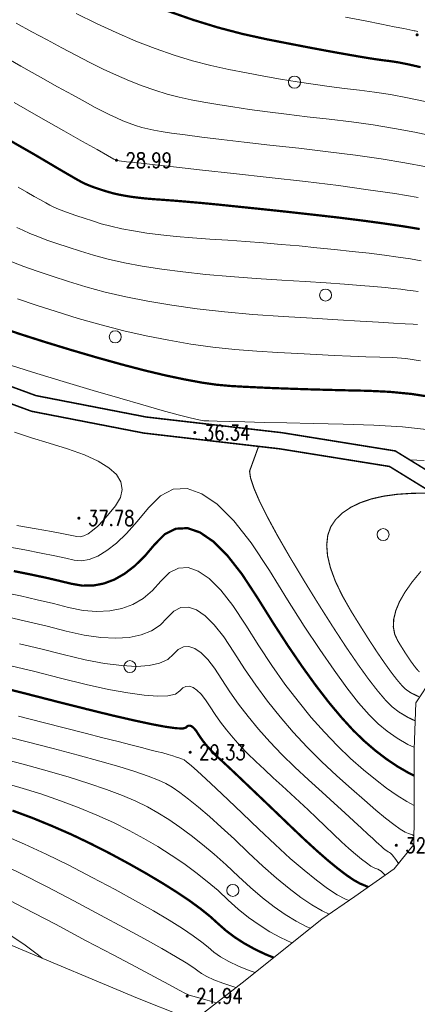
# Model space of a CAD drawing. Header units: millimetres. Extents: x 38389465 to 38395088, y 2473666 to 2480744.
# Tile 185 of 256: x 38389692 to 38389745, y 2479742 to 2479873. Entities that reach past the tile are written whole.
import ezdxf
from ezdxf.enums import TextEntityAlignment as Align

# ---------------------------------------------------------------- set-up
doc = ezdxf.new("R2010")
doc.units = ezdxf.units.MM
doc.header["$LTSCALE"] = 2
doc.linetypes.add('X3', pattern=[5, 4, -1])
doc.layers.get('0').update_dxf_attribs({"linetype": 'CONTINUOUS', "lineweight": 9})
doc.layers.add('GCD', color=251, linetype='CONTINUOUS')
doc.layers.add('地形图', color=251, linetype='CONTINUOUS', lineweight=9)
doc.styles.add('HZ', font='txt.shx', dxfattribs={"width": 0.8, "bigfont": 'hztxt.shx'})
doc.linetypes.add('10421', pattern='A,2,[150,AAA.SHX,S=1,R=0,X=0,Y=1],1e-11', length=2)

# ---------------------------------------------------------------- blocks, each defined once
blk = doc.blocks.new('GC200')
at = {"linetype": 'Continuous', "const_width": 0.2, "flags": 128}
blk.add_lwpolyline([(-0.1, 0, 1), (0.1, 0, 1)], format="xyb", close=True, dxfattribs=at)
blk = doc.blocks.new('Gc122')
blk.add_circle((0, 0), 0.8)
blk = doc.blocks.new('地形图')
at = {"layer": '地形图', "color": 251, "linetype": 'Continuous', "const_width": 0.2, "flags": 128}
blk.add_lwpolyline([(38389650.52, 2479875.11), (38389657.28, 2479861.46), (38389664.02, 2479851.07), (38389676.29, 2479833.26), (38389676.29, 2479833.26), (38389683.66, 2479827.17), (38389694.47, 2479823.2), (38389709.1, 2479820.36), (38389727.11, 2479818.28), (38389742.13, 2479815.86), (38389754.81, 2479808.07), (38389764.87, 2479799.2), (38389771.37, 2479794.73), (38389790.3, 2479784.48)], dxfattribs=at)
at = {"layer": '地形图', "color": 251, "linetype": 'X3', "const_width": 0.2, "flags": 128}
blk.add_lwpolyline([(38389789.27, 2479782.58), (38389770.25, 2479792.89), (38389763.54, 2479797.5), (38389753.52, 2479806.33), (38389741.37, 2479813.8), (38389726.81, 2479816.14), (38389708.77, 2479818.23), (38389693.89, 2479821.12), (38389682.57, 2479825.27), (38389674.92, 2479831.6), (38389664.7, 2479843.55), (38389662.21, 2479848.89), (38389655.58, 2479860.56), (38389648.67, 2479874.52), (38389646.55, 2479887.34), (38389647.29, 2479907.17), (38389649.57, 2479923.87), (38389650.48, 2479940.92), (38389648, 2479959.86), (38389647.2, 2479973.94), (38389642.05, 2479995.42), (38389638.86, 2480007.75), (38389634.76, 2480020.5), (38389632.22, 2480029.79), (38389632.02, 2480042.31), (38389631.39, 2480044.98), (38389629.72, 2480049.37), (38389626.65, 2480053.3), (38389618.25, 2480062.62)], dxfattribs=at)
at = {"layer": '地形图', "color": 251, "linetype": 'Continuous'}
for points in [[(38389735.55, 2479873.41), (38389738.14, 2479872.9), (38389740.29, 2479872.47), (38389741.99, 2479872.14), (38389743.26, 2479871.89), (38389744.08, 2479871.72), (38389744.46, 2479871.65), (38389744.62, 2479871.61), (38389744.78, 2479871.57), (38389744.95, 2479871.53), (38389745.13, 2479871.48)], [(38389699.82, 2479873.91), (38389702.5, 2479872.57), (38389705.13, 2479871.35), (38389707.73, 2479870.24), (38389710.28, 2479869.25), (38389712.79, 2479868.38), (38389715.25, 2479867.62), (38389717.68, 2479866.98), (38389720.07, 2479866.45), (38389722.41, 2479866), (38389724.69, 2479865.58), (38389726.93, 2479865.19), (38389729.12, 2479864.84), (38389731.26, 2479864.51), (38389733.35, 2479864.22), (38389735.39, 2479863.95), (38389737.38, 2479863.72), (38389739.4, 2479863.46), (38389741.52, 2479863.13), (38389743.76, 2479862.71), (38389746.1, 2479862.22)], [(38389691.85, 2479872.62), (38389693.93, 2479871.48), (38389695.94, 2479870.39), (38389697.89, 2479869.34), (38389699.78, 2479868.35), (38389701.6, 2479867.39), (38389703.39, 2479866.5), (38389705.14, 2479865.69), (38389706.86, 2479864.95), (38389708.56, 2479864.29), (38389710.23, 2479863.71), (38389711.88, 2479863.21), (38389713.49, 2479862.78), (38389715.08, 2479862.43), (38389716.74, 2479862.12), (38389718.58, 2479861.8), (38389720.6, 2479861.49), (38389722.8, 2479861.17), (38389725.17, 2479860.85), (38389727.72, 2479860.52), (38389730.45, 2479860.2), (38389733.36, 2479859.87), (38389736.32, 2479859.51), (38389739.2, 2479859.11), (38389742.02, 2479858.65), (38389744.75, 2479858.15), (38389747.42, 2479857.59)], [(38389689.59, 2479868.54), (38389692.48, 2479866.9), (38389695.07, 2479865.45), (38389697.35, 2479864.17), (38389699.32, 2479863.08), (38389700.98, 2479862.16), (38389702.34, 2479861.43), (38389703.39, 2479860.88), (38389704.27, 2479860.43), (38389705.14, 2479860.03), (38389706, 2479859.66), (38389706.85, 2479859.33), (38389707.68, 2479859.05), (38389708.5, 2479858.79), (38389709.3, 2479858.58), (38389710.09, 2479858.41), (38389711.08, 2479858.24), (38389712.47, 2479858.03), (38389714.27, 2479857.78), (38389716.47, 2479857.5), (38389719.08, 2479857.18), (38389722.09, 2479856.83), (38389725.51, 2479856.44), (38389729.34, 2479856.01), (38389733.24, 2479855.56), (38389736.88, 2479855.08), (38389740.27, 2479854.59), (38389743.41, 2479854.08), (38389746.29, 2479853.55)], [(38389691.56, 2479862.09), (38389695.14, 2479860.06), (38389698.17, 2479858.34), (38389700.65, 2479856.93), (38389702.58, 2479855.83), (38389703.96, 2479855.05), (38389704.79, 2479854.58), (38389705.07, 2479854.42), (38389705.08, 2479854.41), (38389705.09, 2479854.41), (38389705.09, 2479854.41), (38389705.1, 2479854.4), (38389705.1, 2479854.4), (38389705.1, 2479854.4), (38389705.11, 2479854.4), (38389705.11, 2479854.4), (38389705.11, 2479854.39), (38389705.12, 2479854.39), (38389705.12, 2479854.39), (38389705.12, 2479854.39), (38389705.13, 2479854.39), (38389705.13, 2479854.39), (38389705.14, 2479854.39), (38389705.14, 2479854.38), (38389705.15, 2479854.38), (38389705.15, 2479854.38), (38389705.16, 2479854.38), (38389705.17, 2479854.38), (38389705.18, 2479854.38), (38389705.19, 2479854.38), (38389705.19, 2479854.38), (38389705.21, 2479854.38), (38389705.53, 2479854.34), (38389706.48, 2479854.23), (38389708.07, 2479854.06), (38389710.28, 2479853.82), (38389713.11, 2479853.5), (38389716.58, 2479853.12), (38389720.68, 2479852.67), (38389725.4, 2479852.15), (38389730.22, 2479851.6), (38389734.61, 2479851.06), (38389738.56, 2479850.52), (38389742.08, 2479850.01), (38389745.17, 2479849.5)], [(38389692.1, 2479850.86), (38389693.24, 2479850.2), (38389694.23, 2479849.63), (38389695.08, 2479849.15), (38389695.78, 2479848.77), (38389696.33, 2479848.47), (38389696.86, 2479848.22), (38389697.48, 2479847.94), (38389698.19, 2479847.66), (38389698.99, 2479847.36), (38389699.88, 2479847.04), (38389700.87, 2479846.72), (38389701.95, 2479846.37), (38389703.12, 2479846.01), (38389704.41, 2479845.66), (38389705.85, 2479845.33), (38389707.43, 2479845.04), (38389709.16, 2479844.77), (38389711.03, 2479844.52), (38389713.05, 2479844.31), (38389715.22, 2479844.12), (38389717.53, 2479843.96), (38389719.91, 2479843.8), (38389722.29, 2479843.63), (38389724.66, 2479843.45), (38389727.02, 2479843.26), (38389729.38, 2479843.05), (38389731.73, 2479842.82), (38389734.08, 2479842.58), (38389736.42, 2479842.33), (38389738.65, 2479842.08), (38389740.69, 2479841.83), (38389742.52, 2479841.58), (38389744.16, 2479841.34), (38389745.59, 2479841.1)], [(38389691.64, 2479818.34), (38389693.89, 2479817.61), (38389696.23, 2479816.88), (38389698.65, 2479816.13), (38389700.9, 2479815.34), (38389702.74, 2479814.52), (38389704.16, 2479813.64), (38389705.16, 2479812.72), (38389705.75, 2479811.76), (38389705.92, 2479810.75), (38389705.67, 2479809.69), (38389705.01, 2479808.59)], [(38389691.64, 2479818.34), (38389693.89, 2479817.61), (38389696.23, 2479816.88), (38389698.65, 2479816.13), (38389700.9, 2479815.34), (38389702.74, 2479814.52), (38389704.16, 2479813.64), (38389705.16, 2479812.72), (38389705.75, 2479811.76), (38389705.92, 2479810.75), (38389705.67, 2479809.69), (38389705.01, 2479808.59)], [(38389691.94, 2479845.51), (38389692.73, 2479845.13), (38389693.66, 2479844.72), (38389694.72, 2479844.29), (38389695.92, 2479843.84), (38389697.26, 2479843.37), (38389698.74, 2479842.88), (38389700.36, 2479842.36), (38389702.11, 2479841.83), (38389704.05, 2479841.3), (38389706.2, 2479840.81), (38389708.57, 2479840.37), (38389711.15, 2479839.96), (38389713.96, 2479839.6), (38389716.99, 2479839.27), (38389720.23, 2479838.99), (38389723.69, 2479838.75), (38389727.1, 2479838.53), (38389730.19, 2479838.33), (38389732.95, 2479838.15), (38389735.39, 2479837.97), (38389737.51, 2479837.82), (38389739.31, 2479837.67), (38389740.78, 2479837.54), (38389741.93, 2479837.43), (38389742.87, 2479837.32), (38389743.73, 2479837.21), (38389744.5, 2479837.11), (38389745.19, 2479837.01)], [(38389691.26, 2479840.93), (38389692.86, 2479840.33), (38389694.64, 2479839.7), (38389696.61, 2479839.04), (38389698.77, 2479838.36), (38389701.1, 2479837.64), (38389703.64, 2479836.94), (38389706.38, 2479836.3), (38389709.33, 2479835.72), (38389712.5, 2479835.19), (38389715.87, 2479834.73), (38389719.46, 2479834.33), (38389723.25, 2479833.98), (38389727.25, 2479833.7), (38389731.13, 2479833.46), (38389734.53, 2479833.25), (38389737.46, 2479833.08), (38389739.92, 2479832.93), (38389741.92, 2479832.81), (38389743.44, 2479832.73), (38389744.49, 2479832.68), (38389745.07, 2479832.65)], [(38389692.02, 2479836.03), (38389694.48, 2479835.21), (38389697.17, 2479834.35), (38389700.09, 2479833.45), (38389703.12, 2479832.59), (38389706.12, 2479831.81), (38389709.11, 2479831.13), (38389712.08, 2479830.54), (38389715.02, 2479830.04), (38389717.95, 2479829.63), (38389720.86, 2479829.31), (38389723.75, 2479829.09), (38389726.55, 2479828.92), (38389729.19, 2479828.77), (38389731.68, 2479828.64), (38389734.02, 2479828.52), (38389736.19, 2479828.43), (38389738.21, 2479828.35), (38389740.08, 2479828.29), (38389741.79, 2479828.25), (38389743.52, 2479828.12), (38389745.47, 2479827.8)], [(38389692.02, 2479836.03), (38389694.48, 2479835.21), (38389697.17, 2479834.35), (38389700.09, 2479833.45), (38389703.12, 2479832.59), (38389706.12, 2479831.81), (38389709.11, 2479831.13), (38389712.08, 2479830.54), (38389715.02, 2479830.04), (38389717.95, 2479829.63), (38389720.86, 2479829.31), (38389723.75, 2479829.09), (38389726.55, 2479828.92), (38389729.19, 2479828.77), (38389731.68, 2479828.64), (38389734.02, 2479828.52), (38389736.19, 2479828.43), (38389738.21, 2479828.35), (38389740.08, 2479828.29), (38389741.79, 2479828.25), (38389743.52, 2479828.12), (38389745.47, 2479827.8)], [(38389746.66, 2479818.67), (38389743.11, 2479819.04), (38389739.3, 2479819.29), (38389735.23, 2479819.43), (38389731.26, 2479819.51), (38389727.77, 2479819.58), (38389724.75, 2479819.65), (38389722.2, 2479819.71), (38389720.13, 2479819.76), (38389718.52, 2479819.8), (38389717.39, 2479819.84), (38389716.74, 2479819.87), (38389716.08, 2479819.97), (38389714.94, 2479820.23), (38389713.33, 2479820.65), (38389711.23, 2479821.23), (38389708.66, 2479821.96), (38389705.61, 2479822.84), (38389702.08, 2479823.88), (38389698.08, 2479825.08), (38389694, 2479826.33), (38389690.27, 2479827.51)], [(38389745.95, 2479814.57), (38389744.04, 2479814.68)], [(38389690.5, 2479803.19), (38389693, 2479802.73), (38389695.16, 2479802.32), (38389696.96, 2479801.95), (38389698.42, 2479801.64), (38389699.53, 2479801.37), (38389700.5, 2479801.27), (38389701.55, 2479801.44), (38389702.67, 2479801.9), (38389703.87, 2479802.63), (38389705.14, 2479803.63), (38389706.48, 2479804.92), (38389707.9, 2479806.48), (38389709.39, 2479808.32), (38389710.98, 2479809.92), (38389712.69, 2479810.77), (38389714.52, 2479810.86), (38389716.46, 2479810.19), (38389718.53, 2479808.78), (38389720.71, 2479806.6), (38389723.02, 2479803.67), (38389725.44, 2479799.98), (38389727.83, 2479796.11), (38389730.06, 2479792.62), (38389732.12, 2479789.51), (38389734.01, 2479786.78), (38389735.72, 2479784.42), (38389737.27, 2479782.45), (38389738.66, 2479780.86), (38389739.87, 2479779.65), (38389741.06, 2479778.67), (38389742.38, 2479777.76), (38389743.82, 2479776.93), (38389744.67, 2479776.52)], [(38389705.01, 2479808.59), (38389704.17, 2479807.54), (38389703.38, 2479806.64), (38389702.66, 2479805.9), (38389701.99, 2479805.31), (38389701.38, 2479804.88), (38389700.82, 2479804.6), (38389700.33, 2479804.48), (38389699.89, 2479804.5), (38389699.24, 2479804.65), (38389698.13, 2479804.87), (38389696.54, 2479805.16), (38389694.48, 2479805.53), (38389691.95, 2479805.98)], [(38389744.65, 2479768.84), (38389743.66, 2479769.36), (38389742.37, 2479770.15), (38389740.98, 2479771.12), (38389739.49, 2479772.26), (38389737.9, 2479773.57), (38389736.21, 2479775.06), (38389734.47, 2479776.72), (38389732.73, 2479778.54), (38389730.98, 2479780.51), (38389729.24, 2479782.65), (38389727.5, 2479784.94), (38389725.77, 2479787.39), (38389724.03, 2479790), (38389722.29, 2479792.76), (38389720.59, 2479795.34), (38389718.98, 2479797.39), (38389717.45, 2479798.92), (38389716.01, 2479799.91), (38389714.64, 2479800.38), (38389713.36, 2479800.31), (38389712.17, 2479799.72), (38389711.05, 2479798.6), (38389709.92, 2479797.33), (38389708.68, 2479796.3), (38389707.32, 2479795.51), (38389705.85, 2479794.95), (38389704.26, 2479794.64), (38389702.56, 2479794.56), (38389700.74, 2479794.71), (38389698.81, 2479795.1), (38389696.78, 2479795.61), (38389694.64, 2479796.12), (38389692.4, 2479796.62), (38389690.05, 2479797.12)], [(38389744.61, 2479764.79), (38389744.59, 2479764.81), (38389744.41, 2479764.93), (38389744.17, 2479765.02), (38389743.87, 2479765.09), (38389743.44, 2479765.27), (38389742.8, 2479765.67), (38389741.94, 2479766.29), (38389740.86, 2479767.14), (38389739.56, 2479768.21), (38389738.05, 2479769.51), (38389736.33, 2479771.03), (38389734.38, 2479772.77), (38389732.37, 2479774.65), (38389730.45, 2479776.58), (38389728.61, 2479778.56), (38389726.86, 2479780.58), (38389725.2, 2479782.65), (38389723.62, 2479784.77), (38389722.12, 2479786.94), (38389720.72, 2479789.15), (38389719.38, 2479791.18), (38389718.11, 2479792.79), (38389716.91, 2479793.99), (38389715.78, 2479794.77), (38389714.7, 2479795.14), (38389713.7, 2479795.09), (38389712.76, 2479794.62), (38389711.88, 2479793.74), (38389710.94, 2479792.76), (38389709.78, 2479792), (38389708.41, 2479791.45), (38389706.84, 2479791.12), (38389705.06, 2479791.01), (38389703.07, 2479791.11), (38389700.87, 2479791.43), (38389698.46, 2479791.97), (38389695.95, 2479792.6), (38389693.47, 2479793.2), (38389691.02, 2479793.77)], [(38389742.57, 2479761.14), (38389742.19, 2479761.68), (38389741.72, 2479762.29), (38389741.48, 2479762.52), (38389741.35, 2479762.57), (38389741.2, 2479762.66), (38389741.01, 2479762.79), (38389740.79, 2479762.96), (38389740.53, 2479763.16), (38389740.25, 2479763.41), (38389739.94, 2479763.69), (38389739.6, 2479764.02), (38389739.15, 2479764.45), (38389738.5, 2479765.04), (38389737.67, 2479765.81), (38389736.65, 2479766.75), (38389735.43, 2479767.86), (38389734.03, 2479769.14), (38389732.43, 2479770.59), (38389730.64, 2479772.21), (38389728.82, 2479773.91), (38389727.1, 2479775.6), (38389725.5, 2479777.28), (38389724.01, 2479778.95), (38389722.62, 2479780.61), (38389721.35, 2479782.26), (38389720.19, 2479783.91), (38389719.14, 2479785.54), (38389718.17, 2479787.02), (38389717.25, 2479788.19), (38389716.37, 2479789.06), (38389715.55, 2479789.63), (38389714.77, 2479789.9), (38389714.03, 2479789.86), (38389713.35, 2479789.52), (38389712.71, 2479788.88), (38389711.95, 2479788.18), (38389710.88, 2479787.69), (38389709.51, 2479787.39), (38389707.83, 2479787.28), (38389705.85, 2479787.38), (38389703.57, 2479787.67), (38389700.99, 2479788.15), (38389698.1, 2479788.84), (38389695.13, 2479789.59), (38389692.31, 2479790.29)], [(38389740.78, 2479759.58), (38389740.26, 2479760.09), (38389739.81, 2479760.36), (38389739.41, 2479760.52), (38389738.91, 2479760.79), (38389738.32, 2479761.2), (38389737.64, 2479761.72), (38389736.85, 2479762.36), (38389735.98, 2479763.13), (38389735.01, 2479764.02), (38389733.94, 2479765.03), (38389732.82, 2479766.1), (38389731.7, 2479767.17), (38389730.56, 2479768.24), (38389729.42, 2479769.31), (38389728.27, 2479770.38), (38389727.11, 2479771.44), (38389725.94, 2479772.51), (38389724.77, 2479773.58), (38389723.63, 2479774.64), (38389722.55, 2479775.7), (38389721.55, 2479776.75), (38389720.61, 2479777.8), (38389719.75, 2479778.84), (38389718.95, 2479779.88), (38389718.23, 2479780.9), (38389717.57, 2479781.93), (38389716.96, 2479782.85), (38389716.38, 2479783.59), (38389715.83, 2479784.13), (38389715.32, 2479784.49), (38389714.83, 2479784.66), (38389714.37, 2479784.63), (38389713.94, 2479784.42), (38389713.54, 2479784.02), (38389712.96, 2479783.61), (38389711.98, 2479783.38), (38389710.6, 2479783.32), (38389708.82, 2479783.45), (38389706.65, 2479783.75), (38389704.08, 2479784.22), (38389701.11, 2479784.88), (38389697.74, 2479785.7), (38389694.31, 2479786.58), (38389691.15, 2479787.37)], [(38389736, 2479756.21), (38389735.55, 2479756.38), (38389734.44, 2479756.98), (38389733.15, 2479757.82), (38389731.69, 2479758.91), (38389730.04, 2479760.24), (38389728.21, 2479761.81), (38389726.21, 2479763.63), (38389724.02, 2479765.7), (38389721.87, 2479767.76), (38389719.99, 2479769.56), (38389718.36, 2479771.09), (38389717, 2479772.37), (38389715.89, 2479773.38), (38389715.05, 2479774.14), (38389714.46, 2479774.63), (38389714.14, 2479774.86), (38389713.9, 2479774.98), (38389713.56, 2479775.1), (38389713.13, 2479775.25), (38389712.61, 2479775.41), (38389711.99, 2479775.59), (38389711.28, 2479775.79), (38389710.48, 2479776), (38389709.58, 2479776.23), (38389708.48, 2479776.51), (38389707.07, 2479776.86), (38389705.36, 2479777.3), (38389703.34, 2479777.82), (38389701.01, 2479778.42), (38389698.37, 2479779.09), (38389695.42, 2479779.85), (38389692.17, 2479780.69)], [(38389733.38, 2479754.4), (38389732.43, 2479754.85), (38389731.08, 2479755.64), (38389729.62, 2479756.63), (38389728.05, 2479757.82), (38389726.37, 2479759.2), (38389724.58, 2479760.78), (38389722.68, 2479762.56), (38389720.79, 2479764.35), (38389719.06, 2479765.95), (38389717.47, 2479767.38), (38389716.02, 2479768.62), (38389714.72, 2479769.67), (38389713.57, 2479770.55), (38389712.56, 2479771.24), (38389711.7, 2479771.75), (38389710.72, 2479772.2), (38389709.35, 2479772.73), (38389707.6, 2479773.32), (38389705.47, 2479773.98), (38389702.95, 2479774.71), (38389700.06, 2479775.51), (38389696.77, 2479776.37), (38389693.11, 2479777.31), (38389689.48, 2479778.22)], [(38389730.89, 2479752.53), (38389730.42, 2479752.73), (38389729, 2479753.47), (38389727.55, 2479754.36), (38389726.05, 2479755.4), (38389724.52, 2479756.59), (38389722.94, 2479757.93), (38389721.33, 2479759.42), (38389719.72, 2479760.94), (38389718.13, 2479762.35), (38389716.57, 2479763.66), (38389715.05, 2479764.86), (38389713.56, 2479765.96), (38389712.09, 2479766.96), (38389710.66, 2479767.85), (38389709.26, 2479768.64), (38389707.73, 2479769.38), (38389705.93, 2479770.15), (38389703.85, 2479770.94), (38389701.5, 2479771.75), (38389698.87, 2479772.58), (38389695.96, 2479773.43), (38389692.78, 2479774.3), (38389689.32, 2479775.2)], [(38389728.45, 2479750.59), (38389728.41, 2479750.6), (38389726.93, 2479751.29), (38389725.48, 2479752.08), (38389724.06, 2479752.98), (38389722.67, 2479753.97), (38389721.31, 2479755.08), (38389719.99, 2479756.28), (38389718.64, 2479757.53), (38389717.2, 2479758.75), (38389715.68, 2479759.94), (38389714.08, 2479761.11), (38389712.39, 2479762.25), (38389710.62, 2479763.37), (38389708.76, 2479764.46), (38389706.82, 2479765.52), (38389704.76, 2479766.56), (38389702.56, 2479767.56), (38389700.22, 2479768.53), (38389697.74, 2479769.46), (38389695.11, 2479770.36), (38389692.35, 2479771.23), (38389689.43, 2479772.07)], [(38389723.53, 2479746.66), (38389722.77, 2479746.94), (38389721.33, 2479747.53), (38389720.07, 2479748.13), (38389718.97, 2479748.75), (38389718.05, 2479749.37), (38389717.3, 2479750.01), (38389716.48, 2479750.71), (38389715.34, 2479751.54), (38389713.89, 2479752.51), (38389712.13, 2479753.6), (38389710.05, 2479754.83), (38389707.66, 2479756.19), (38389704.96, 2479757.67), (38389701.94, 2479759.29), (38389698.82, 2479760.9), (38389695.83, 2479762.38), (38389692.96, 2479763.7), (38389690.22, 2479764.89)]]:
    blk.add_lwpolyline(points, dxfattribs=at)
for points, const_width in [([(38389711.99, 2479874.21), (38389715.34, 2479873.04), (38389718.63, 2479872.03), (38389721.87, 2479871.18), (38389725.05, 2479870.48), (38389728.07, 2479869.89), (38389730.81, 2479869.36), (38389733.27, 2479868.9), (38389735.45, 2479868.51), (38389737.35, 2479868.18), (38389738.98, 2479867.91), (38389740.33, 2479867.71), (38389741.4, 2479867.58), (38389742.48, 2479867.42), (38389743.84, 2479867.15), (38389745.5, 2479866.77)], 0.3), ([(38389690.65, 2479857.26), (38389692.56, 2479856.16), (38389694.17, 2479855.24), (38389695.46, 2479854.48), (38389696.44, 2479853.9), (38389697.23, 2479853.43), (38389697.95, 2479853.01), (38389698.6, 2479852.63), (38389699.17, 2479852.3), (38389699.67, 2479852.01), (38389700.09, 2479851.77), (38389700.44, 2479851.58), (38389700.72, 2479851.43), (38389700.99, 2479851.3), (38389701.3, 2479851.17), (38389701.65, 2479851.03), (38389702.06, 2479850.87), (38389702.51, 2479850.72), (38389703, 2479850.55), (38389703.54, 2479850.38), (38389704.13, 2479850.2), (38389704.78, 2479850.02), (38389705.5, 2479849.86), (38389706.3, 2479849.71), (38389707.16, 2479849.57), (38389708.1, 2479849.45), (38389709.12, 2479849.34), (38389710.21, 2479849.25), (38389711.37, 2479849.17), (38389712.72, 2479849.07), (38389714.39, 2479848.93), (38389716.36, 2479848.76), (38389718.65, 2479848.54), (38389721.25, 2479848.27), (38389724.16, 2479847.97), (38389727.38, 2479847.63), (38389730.91, 2479847.24), (38389734.44, 2479846.84), (38389737.65, 2479846.44), (38389740.54, 2479846.05), (38389743.12, 2479845.67), (38389745.38, 2479845.3)], 0.3), ([(38389689.4, 2479832.36), (38389692.35, 2479831.37), (38389695.58, 2479830.34), (38389699.08, 2479829.27), (38389702.6, 2479828.24), (38389705.87, 2479827.33), (38389708.89, 2479826.54), (38389711.66, 2479825.88), (38389714.18, 2479825.35), (38389716.45, 2479824.93), (38389718.47, 2479824.64), (38389720.24, 2479824.48), (38389721.97, 2479824.38), (38389723.86, 2479824.29), (38389725.9, 2479824.2), (38389728.11, 2479824.12), (38389730.47, 2479824.04), (38389732.99, 2479823.97), (38389735.67, 2479823.9), (38389738.51, 2479823.84), (38389741.41, 2479823.7), (38389744.29, 2479823.42), (38389747.14, 2479822.98)], 0.3), ([(38389724, 2479816.46), (38389722.81, 2479813.18), (38389722.94, 2479812.25), (38389723.38, 2479810.93), (38389724.11, 2479809.23), (38389725.15, 2479807.14), (38389726.48, 2479804.68), (38389728.12, 2479801.83), (38389730.06, 2479798.6), (38389732.07, 2479795.34), (38389733.92, 2479792.43), (38389735.61, 2479789.84), (38389737.15, 2479787.59), (38389738.52, 2479785.68), (38389739.74, 2479784.1), (38389740.8, 2479782.85), (38389741.69, 2479781.94), (38389742.64, 2479781.21), (38389743.82, 2479780.51), (38389744.79, 2479780.05)], 0.15), ([(38389746.61, 2479810.26), (38389744.42, 2479810.24), (38389742.41, 2479810.11), (38389740.59, 2479809.86), (38389738.95, 2479809.49), (38389737.5, 2479808.99), (38389736.23, 2479808.38), (38389735.15, 2479807.65), (38389734.26, 2479806.8), (38389733.59, 2479805.82), (38389733.18, 2479804.68), (38389733.04, 2479803.39), (38389733.15, 2479801.94), (38389733.54, 2479800.34), (38389734.18, 2479798.59), (38389735.09, 2479796.69), (38389736.26, 2479794.63), (38389737.52, 2479792.6), (38389738.67, 2479790.78), (38389739.73, 2479789.16), (38389740.69, 2479787.76), (38389741.54, 2479786.57), (38389742.3, 2479785.58), (38389742.96, 2479784.8), (38389743.52, 2479784.24), (38389744.21, 2479783.76), (38389745.26, 2479783.26)], 0.15), ([(38389744.65, 2479772.78), (38389743.88, 2479773.16), (38389742.4, 2479774.02), (38389740.93, 2479775.01), (38389739.48, 2479776.12), (38389738.04, 2479777.36), (38389736.56, 2479778.79), (38389735, 2479780.5), (38389733.35, 2479782.47), (38389731.62, 2479784.71), (38389729.81, 2479787.22), (38389727.91, 2479790), (38389725.93, 2479793.05), (38389723.86, 2479796.37), (38389721.8, 2479799.51), (38389719.85, 2479802), (38389717.99, 2479803.85), (38389716.23, 2479805.05), (38389714.58, 2479805.62), (38389713.03, 2479805.54), (38389711.57, 2479804.82), (38389710.22, 2479803.46), (38389708.91, 2479801.91), (38389707.58, 2479800.61), (38389706.23, 2479799.57), (38389704.86, 2479798.79), (38389703.47, 2479798.27), (38389702.06, 2479798), (38389700.62, 2479797.99), (38389699.17, 2479798.24), (38389697.6, 2479798.62), (38389695.8, 2479799.04), (38389693.78, 2479799.47), (38389691.53, 2479799.92)], 0.3), ([(38389745.53, 2479799.88), (38389744.36, 2479798.46), (38389743.42, 2479797.12), (38389742.69, 2479795.85), (38389742.2, 2479794.66), (38389741.93, 2479793.54), (38389741.88, 2479792.51), (38389742.06, 2479791.54), (38389742.47, 2479790.66), (38389742.97, 2479789.85), (38389743.42, 2479789.13), (38389743.84, 2479788.49), (38389744.22, 2479787.93), (38389744.57, 2479787.45), (38389744.87, 2479787.06), (38389745.13, 2479786.75), (38389745.35, 2479786.53)], 0.15), ([(38389738.55, 2479758), (38389738.14, 2479758.19), (38389737.47, 2479758.46), (38389736.63, 2479758.93), (38389735.64, 2479759.6), (38389734.49, 2479760.48), (38389733.17, 2479761.56), (38389731.7, 2479762.85), (38389730.07, 2479764.34), (38389728.28, 2479766.04), (38389726.5, 2479767.75), (38389724.89, 2479769.29), (38389723.45, 2479770.66), (38389722.19, 2479771.86), (38389721.11, 2479772.89), (38389720.2, 2479773.75), (38389719.46, 2479774.44), (38389718.9, 2479774.95), (38389718.44, 2479775.38), (38389718, 2479775.81), (38389717.6, 2479776.23), (38389717.22, 2479776.65), (38389716.87, 2479777.07), (38389716.55, 2479777.49), (38389716.26, 2479777.9), (38389715.99, 2479778.31), (38389715.75, 2479778.69), (38389715.52, 2479778.98), (38389715.3, 2479779.2), (38389715.09, 2479779.35), (38389714.89, 2479779.41), (38389714.71, 2479779.41), (38389714.53, 2479779.32), (38389714.37, 2479779.16), (38389713.97, 2479779.04), (38389713.08, 2479779.07), (38389711.69, 2479779.26), (38389709.82, 2479779.61), (38389707.45, 2479780.12), (38389704.58, 2479780.78), (38389701.23, 2479781.6), (38389697.38, 2479782.57), (38389693.49, 2479783.57), (38389689.98, 2479784.46)], 0.3), ([(38389726.01, 2479748.64), (38389724.85, 2479749.11), (38389723.41, 2479749.81), (38389722.06, 2479750.56), (38389720.82, 2479751.36), (38389719.68, 2479752.22), (38389718.64, 2479753.14), (38389717.56, 2479754.12), (38389716.27, 2479755.15), (38389714.79, 2479756.23), (38389713.1, 2479757.36), (38389711.22, 2479758.54), (38389709.14, 2479759.78), (38389706.86, 2479761.07), (38389704.38, 2479762.41), (38389701.79, 2479763.73), (38389699.2, 2479764.97), (38389696.59, 2479766.11), (38389693.98, 2479767.18), (38389691.36, 2479768.15)], 0.3)]:
    blk.add_lwpolyline(points, dxfattribs=dict(at, const_width=const_width))
at = {"layer": '地形图', "color": 251, "linetype": '10421', "flags": 128}
blk.add_lwpolyline([(38389682.29, 2479716.36), (38389703.85, 2479710.99), (38389711.43, 2479709.97), (38389719.22, 2479713.43), (38389720.52, 2479714.71), (38389723.75, 2479717.27), (38389728.6, 2479719.95), (38389736.47, 2479721.71), (38389752.51, 2479717.47), (38389762.07, 2479712.74), (38389777.85, 2479710.47), (38389784.65, 2479710.59), (38389789.25, 2479712.95), (38389796.34, 2479717.82), (38389802.77, 2479725.71), (38389805.02, 2479731.83), (38389805.35, 2479736.05), (38389803.98, 2479741.67), (38389800.99, 2479745.2), (38389797.38, 2479746.01), (38389793.17, 2479745.95), (38389789.34, 2479745.01), (38389783.73, 2479740.28), (38389776.1, 2479735.15), (38389771.99, 2479734.29), (38389768.19, 2479734.58), (38389762.96, 2479738.39), (38389762.75, 2479739.84), (38389763.64, 2479742.84), (38389774.51, 2479756.6), (38389775.95, 2479761.7), (38389776.29, 2479767.2), (38389775.56, 2479772.09), (38389770.23, 2479777.92), (38389761.34, 2479782.56), (38389754.86, 2479785.66), (38389750.17, 2479787.07), (38389747.02, 2479785.7), (38389744.88, 2479782.43), (38389744.66, 2479776.31), (38389744.64, 2479767.42), (38389744.59, 2479763.63), (38389741.99, 2479760.43), (38389736.76, 2479756.73), (38389732.4, 2479753.73), (38389721.82, 2479745.29), (38389716.81, 2479741.41), (38389714.17, 2479740.77), (38389707.93, 2479743.27), (38389691.26, 2479750.26), (38389691.31, 2479750.24), (38389672.65, 2479756.2), (38389669.21, 2479756.45), (38389665.96, 2479754.85), (38389663.11, 2479749.45), (38389662.62, 2479743.94), (38389664.28, 2479739.51), (38389667.35, 2479723.01), (38389668.92, 2479720.28), (38389672.57, 2479718.98)], close=True, dxfattribs=at)
at = {"layer": '地形图', "color": 251, "linetype": 'Continuous', "flags": 128}
for points in [[(38389721.01, 2479744.66), (38389720.7, 2479744.76), (38389719.26, 2479745.26), (38389718.07, 2479745.71), (38389717.12, 2479746.14), (38389716.42, 2479746.52), (38389715.95, 2479746.87), (38389715.4, 2479747.3), (38389714.41, 2479747.94), (38389713, 2479748.79), (38389711.16, 2479749.85), (38389708.88, 2479751.12), (38389706.18, 2479752.6), (38389703.05, 2479754.28), (38389699.5, 2479756.18), (38389695.85, 2479758.08), (38389692.46, 2479759.78), (38389689.33, 2479761.29)], [(38389689.1, 2479757.19), (38389692.88, 2479755.25), (38389697.06, 2479753.06), (38389701.15, 2479750.89), (38389704.71, 2479749.01), (38389707.72, 2479747.41), (38389710.18, 2479746.1), (38389712.1, 2479745.08), (38389713.48, 2479744.34), (38389714.32, 2479743.89), (38389714.61, 2479743.73), (38389714.79, 2479743.67), (38389715.28, 2479743.52), (38389716.08, 2479743.29), (38389717.19, 2479742.98), (38389718.4, 2479742.65)], [(38389691, 2479751.65), (38389693.05, 2479750.29), (38389694.81, 2479748.98), (38389695.29, 2479748.57)]]:
    blk.add_lwpolyline(points, dxfattribs=at)
at = {"layer": '地形图', "color": 251, "linetype": 'Continuous'}
ref = blk.add_blockref('GC200', (38389745.03, 2479871.06), dxfattribs=dict(at, xscale=1.000001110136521, yscale=1.000001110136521, zscale=1.000001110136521, rotation=359.9999912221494))
ref.add_attrib('height', '24.10', dxfattribs={"layer": 'GCD', "linetype": 'Continuous', "height": 2, "rotation": 360, "style": 'HZ', "width": 0.8}).set_placement((38389746.23, 2479871.06), align=Align.MIDDLE_LEFT)
at = {"layer": '地形图', "color": 251, "linetype": 'Continuous', "xscale": 1.000001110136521, "yscale": 1.000001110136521, "zscale": 1.000001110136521, "rotation": 359.9999912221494}
for p in [(38389728.76, 2479864.78), (38389732.89, 2479836.54), (38389704.99, 2479831), (38389740.52, 2479804.76), (38389706.94, 2479787.25), (38389720.58, 2479757.56)]:
    blk.add_blockref('Gc122', p, dxfattribs=at)
at = {"layer": '地形图', "color": 251, "linetype": 'Continuous'}
ref = blk.add_blockref('GC200', (38389705.15, 2479854.42), dxfattribs=dict(at, xscale=1.000001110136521, yscale=1.000001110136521, zscale=1.000001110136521, rotation=359.9999912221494))
ref.add_attrib('height', '28.99', dxfattribs={"layer": 'GCD', "linetype": 'Continuous', "height": 2, "rotation": 360, "style": 'HZ', "width": 0.8}).set_placement((38389706.35, 2479854.42), align=Align.MIDDLE_LEFT)
ref = blk.add_blockref('GC200', (38389715.54, 2479818.3), dxfattribs=dict(at, xscale=1.000001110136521, yscale=1.000001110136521, zscale=1.000001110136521, rotation=359.9999912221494))
ref.add_attrib('height', '36.34', dxfattribs={"layer": 'GCD', "linetype": 'Continuous', "height": 2, "rotation": 360, "style": 'HZ', "width": 0.8}).set_placement((38389716.74, 2479818.3), align=Align.MIDDLE_LEFT)
ref = blk.add_blockref('GC200', (38389700.17, 2479806.94), dxfattribs=dict(at, xscale=1.000001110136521, yscale=1.000001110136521, zscale=1.000001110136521, rotation=359.9999912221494))
ref.add_attrib('height', '37.78', dxfattribs={"layer": 'GCD', "linetype": 'Continuous', "height": 2, "rotation": 360, "style": 'HZ', "width": 0.8}).set_placement((38389701.37, 2479806.94), align=Align.MIDDLE_LEFT)
ref = blk.add_blockref('GC200', (38389714.93, 2479775.88), dxfattribs=dict(at, xscale=1.000001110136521, yscale=1.000001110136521, zscale=1.000001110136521, rotation=359.9999912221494))
ref.add_attrib('height', '29.33', dxfattribs={"layer": 'GCD', "linetype": 'Continuous', "height": 2, "rotation": 360, "style": 'HZ', "width": 0.8}).set_placement((38389716.13, 2479775.88), align=Align.MIDDLE_LEFT)
ref = blk.add_blockref('GC200', (38389742.27, 2479763.54), dxfattribs=dict(at, xscale=1.000001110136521, yscale=1.000001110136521, zscale=1.000001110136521, rotation=359.9999912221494))
ref.add_attrib('height', '32.47', dxfattribs={"layer": 'GCD', "linetype": 'Continuous', "height": 2, "rotation": 360, "style": 'HZ', "width": 0.8}).set_placement((38389743.47, 2479763.54), align=Align.MIDDLE_LEFT)
ref = blk.add_blockref('GC200', (38389714.53, 2479743.54), dxfattribs=dict(at, xscale=1.000001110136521, yscale=1.000001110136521, zscale=1.000001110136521, rotation=359.9999912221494))
ref.add_attrib('height', '21.94', dxfattribs={"layer": 'GCD', "linetype": 'Continuous', "height": 2, "rotation": 360, "style": 'HZ', "width": 0.8}).set_placement((38389715.73, 2479743.54), align=Align.MIDDLE_LEFT)

msp = doc.modelspace()

# ---------------------------------------------------------------- block references
at = {"layer": '地形图'}
msp.add_blockref('地形图', (0, 0), dxfattribs=at)

doc.saveas('drawing.dxf')
